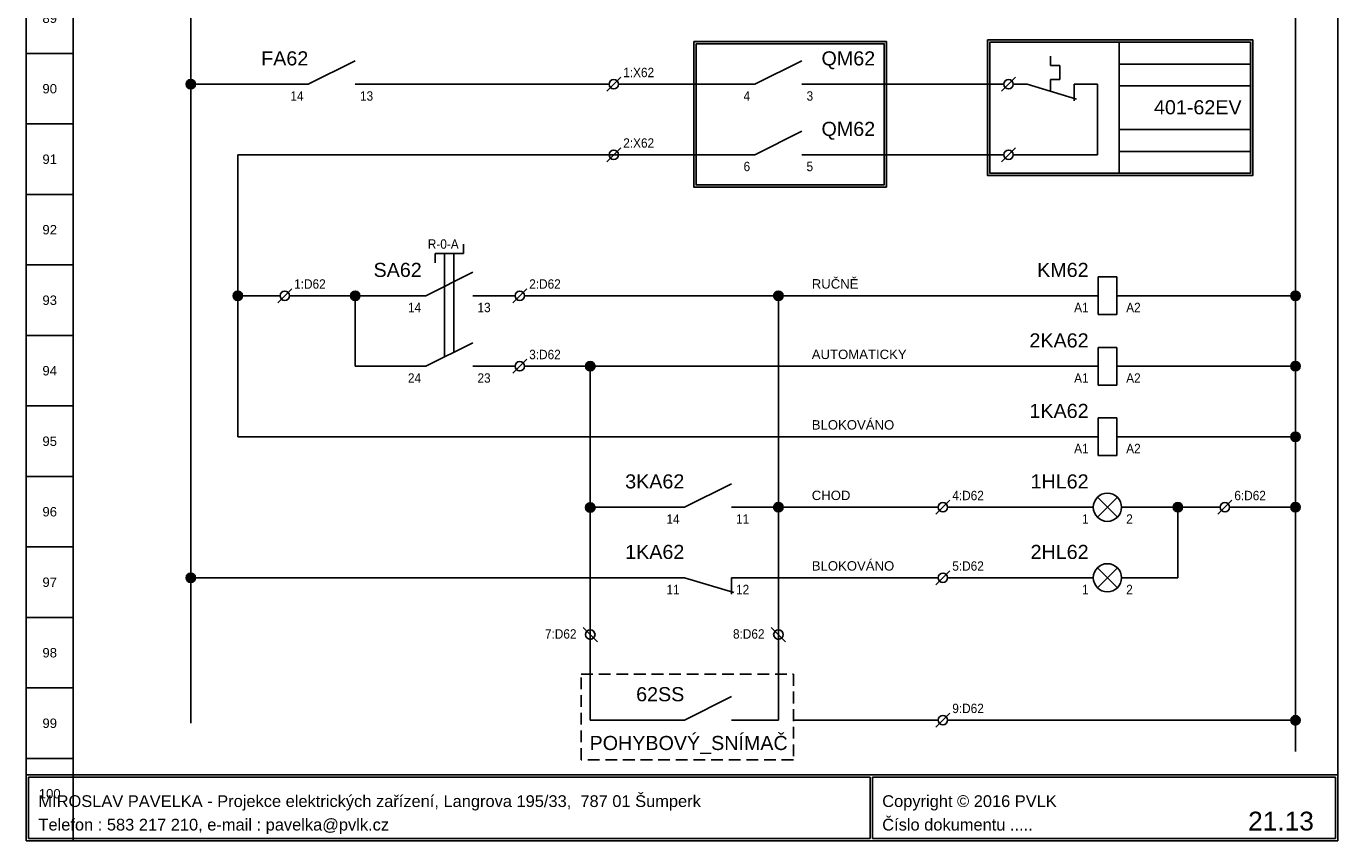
# Model space of a CAD drawing. Extents: x -1130 to 2703, y 1069 to 2560.
# Tile 19 of 31: x 1728 to 2007, y 1069 to 1242. Entities that reach past the tile are written whole.
import ezdxf
from ezdxf.enums import TextEntityAlignment as Align

# ---------------------------------------------------------------- set-up
doc = ezdxf.new("R2010")
doc.units = 0
doc.header["$MEASUREMENT"] = 0
doc.linetypes.add('DASHED2', pattern=[0.375, 0.25, -0.125])
for name, color, linetype in [('1-KRESBA', 7, 'Continuous'), ('__Bílá', 7, 'Continuous'), ('__Rudá 010', 10, 'Continuous'), ('__Vínová 220', 220, 'Continuous'), ('__Černá 250', 7, 'Continuous')]:
    doc.layers.add(name, color=color, linetype=linetype)
doc.styles.add('Arial', font='arial.ttf')

# ---------------------------------------------------------------- blocks, each defined once
blk = doc.blocks.new('RADKY01')
at = {"layer": '__Bílá'}
for p, q in [((15, -405), (15, -20)), ((25, -20), (25, -405)), ((294, -405), (294, -20)), ((25, -42.5), (15, -42.5)), ((25, -57.5), (15, -57.5)), ((25, -72.5), (15, -72.5)), ((25, -87.5), (15, -87.5)), ((25, -102.5), (15, -102.5)), ((25, -117.5), (15, -117.5)), ((25, -132.5), (15, -132.5)), ((25, -147.5), (15, -147.5)), ((25, -162.5), (15, -162.5)), ((25, -177.5), (15, -177.5)), ((25, -192.5), (15, -192.5)), ((25, -207.5), (15, -207.5)), ((25, -222.5), (15, -222.5)), ((25, -237.5), (15, -237.5)), ((25, -252.5), (15, -252.5)), ((25, -267.5), (15, -267.5)), ((25, -282.5), (15, -282.5)), ((25, -297.5), (15, -297.5)), ((25, -312.5), (15, -312.5)), ((25, -327.5), (15, -327.5)), ((25, -342.5), (15, -342.5)), ((25, -357.5), (15, -357.5)), ((25, -372.5), (15, -372.5)), ((25, -387.5), (15, -387.5))]:
    blk.add_line(p, q, dxfattribs=at)
at = {"layer": '__Bílá', "style": 'Arial'}
for tag, p in [('L01', (20, -36)), ('L02', (20, -51)), ('L03', (20, -66)), ('L04', (20, -81)), ('L05', (20, -96)), ('L06', (20, -111)), ('L07', (20, -126)), ('L08', (20, -141)), ('L09', (20, -156)), ('L10', (20, -171)), ('L11', (20, -186)), ('L12', (20, -201)), ('L13', (20, -216)), ('L14', (20, -231)), ('L15', (20, -246)), ('L16', (20, -261)), ('L17', (20, -276)), ('L18', (20, -291)), ('L19', (20, -306)), ('L20', (20, -321)), ('L21', (20, -336)), ('L22', (20, -351)), ('L23', (20, -366)), ('L24', (20, -381)), ('L25', (20, -396))]:
    blk.add_attdef(tag, text='', height=2, dxfattribs=at).set_placement(p, align=Align.CENTER)
blk = doc.blocks.new('L0006A01')
for p, q in [((5, 5), (-5, 0)), ((-10, 0), (-5, 0)), ((5, 0), (10, 0))]:
    blk.add_line(p, q)
at = {"style": 'Arial', "flags": 8}
blk.add_attdef('POPIS', text='', height=3, dxfattribs=at).set_placement((-5, 4), align=Align.RIGHT)
at = {"style": 'Arial', "width": 0.9}
blk.add_attdef('CO', text='', height=2, dxfattribs=at).set_placement((-6, -3.5), align=Align.RIGHT)
blk.add_attdef('NO', (6, -3.5), '', height=2, dxfattribs=at)
blk = doc.blocks.new('L0001A01')
h = blk.add_hatch(color=256)
edge = h.paths.add_edge_path()
edge.add_arc((0, 0), 1, 0, 360)
blk.add_circle((0, 0), 1)
blk = doc.blocks.new('L0007A01')
for p, q in [((-1, 0), (-5, 0)), ((-1.5, -1.5), (1.5, 1.5)), ((1, 0), (5, 0))]:
    blk.add_line(p, q)
blk.add_circle((0, 0), 1)
at = {"style": 'Arial', "width": 0.9, "flags": 8}
for tag, p in [('1', (-2, 1.5)), ('3', (-2, -3.5))]:
    blk.add_attdef(tag, text='', height=2, dxfattribs=at).set_placement(p, align=Align.RIGHT)
for tag, p in [('2', (2, 1.5)), ('4', (2, -3.5))]:
    blk.add_attdef(tag, p, '', height=2, dxfattribs=at)
blk = doc.blocks.new('L0006A11')
for p, q in [((-3, 9), (3, 9)), ((-3, 9), (-3, 7)), ((-1, 2), (-1, 9)), ((1, 3), (1, 9)), ((3, 9), (3, 11)), ((5, 5), (-5, 0)), ((-10, 0), (-5, 0)), ((5, 0), (10, 0))]:
    blk.add_line(p, q)
at = {"style": 'Arial', "width": 0.9}
for tag, p in [('POLOHY', (2, 10)), ('CO', (-6, -3.5))]:
    blk.add_attdef(tag, text='', height=2, dxfattribs=at).set_placement(p, align=Align.RIGHT)
at = {"style": 'Arial', "flags": 8}
blk.add_attdef('POPIS', (7, 4), '', height=3, dxfattribs=at)
at = {"style": 'Arial', "width": 0.9}
blk.add_attdef('NO', (6, -3.5), '', height=2, dxfattribs=at)
blk = doc.blocks.new('L0006A04')
for p, q in [((2, 4), (-2, 4)), ((-2, 4), (-2, -4)), ((2, -4), (2, 4)), ((-2, 0), (-5, 0)), ((2, 0), (5, 0)), ((-2, -4), (2, -4))]:
    blk.add_line(p, q)
at = {"style": 'Arial', "flags": 8}
blk.add_attdef('POPIS', text='', height=3, dxfattribs=at).set_placement((-4, 4), align=Align.RIGHT)
at = {"style": 'Arial', "width": 0.9}
blk.add_attdef('A1', text='', height=2, dxfattribs=at).set_placement((-4, -3.5), align=Align.RIGHT)
blk.add_attdef('A2', (4, -3.5), '', height=2, dxfattribs=at)
blk = doc.blocks.new('L0006A05')
for p, q in [((-5, 0), (-3, 0)), ((2.12, -2.12), (-2.12, 2.12)), ((2.12, 2.12), (-2.12, -2.12)), ((3, 0), (5, 0))]:
    blk.add_line(p, q)
blk.add_circle((0, 0), 3)
at = {"style": 'Arial', "flags": 8}
blk.add_attdef('POPIS', text='', height=3, dxfattribs=at).set_placement((-4, 4), align=Align.RIGHT)
at = {"style": 'Arial', "width": 0.9}
blk.add_attdef('1', text='', height=2, dxfattribs=at).set_placement((-4, -3.5), align=Align.RIGHT)
blk.add_attdef('2', (4, -3.5), '', height=2, dxfattribs=at)
blk = doc.blocks.new('L0006A07')
for p, q in [((-10, 0), (-5, 0)), ((-5, 0), (5.5, -3.15)), ((5, 0), (10, 0)), ((5, 0), (5, -3.5))]:
    blk.add_line(p, q)
at = {"style": 'Arial', "flags": 8}
blk.add_attdef('POPIS', text='', height=3, dxfattribs=at).set_placement((-5, 4), align=Align.RIGHT)
at = {"style": 'Arial', "width": 0.9}
blk.add_attdef('CO', text='', height=2, dxfattribs=at).set_placement((-6, -3.5), align=Align.RIGHT)
blk.add_attdef('NC', (6, -3.5), '', height=2, dxfattribs=at)

msp = doc.modelspace()

# ---------------------------------------------------------------- hatches: boundary and pattern name
at = {"layer": '1-KRESBA', "linetype": 'Continuous'}
h = msp.add_hatch(color=250, dxfattribs=at)
h.paths.add_polyline_path([(1870.06, 1238.64), (1911.06, 1238.64), (1911.06, 1207.64), (1870.06, 1207.64)])
h.paths.add_polyline_path([(1870.56, 1238.14), (1910.56, 1238.14), (1910.56, 1208.14), (1870.56, 1208.14)], flags=16)
at = {"layer": '__Černá 250'}
h = msp.add_hatch(color=256, dxfattribs=at)
h.paths.add_polyline_path([(1932.56, 1238.96), (1988.97, 1238.96), (1988.97, 1210.07), (1932.56, 1210.07)])
h.paths.add_polyline_path([(1933.06, 1238.46), (1988.47, 1238.46), (1988.47, 1210.57), (1933.06, 1210.57)], flags=16)

# ---------------------------------------------------------------- linework, layer by layer
for p, q in [((1848.06, 1113.42), (1848.06, 1117.42)), ((1846.56, 1113.92), (1849.56, 1110.92)), ((1886.56, 1113.92), (1889.56, 1110.92)), ((1848.06, 1111.42), (1848.06, 1107.42)), ((1878.06, 1099.25), (1868.06, 1094.25)), ((1863.06, 1094.25), (1868.06, 1094.25)), ((1878.06, 1094.25), (1883.06, 1094.25))]:
    msp.add_line(p, q)
for centre in [(1848.06, 1112.42), (1888.06, 1112.42)]:
    msp.add_circle(centre, 1)
at = {"layer": '1-KRESBA'}
for p, q in [((1998.06, 1423.57), (1998.06, 1087.56)), ((1763.06, 1393.57), (1763.06, 1093.57)), ((1783.06, 1229.52), (1763.06, 1229.52)), ((1803.06, 1229.52), (1848.06, 1229.52)), ((1858.06, 1229.52), (1878.06, 1229.52)), ((1936.02, 1229.52), (1898.06, 1229.52)), ((1858.06, 1214.52), (1773.06, 1214.52)), ((1773.06, 1154.52), (1773.06, 1214.52)), ((1878.06, 1214.52), (1858.06, 1214.52)), ((1898.06, 1214.52), (1936.02, 1214.52)), ((1778.06, 1184.52), (1773.06, 1184.52)), ((1808.06, 1184.52), (1788.06, 1184.52)), ((1798.06, 1184.52), (1798.06, 1169.52)), ((1838.06, 1184.52), (1953.06, 1184.52)), ((1888.06, 1184.52), (1888.06, 1139.52)), ((1963.06, 1184.52), (1998.06, 1184.52)), ((1798.06, 1169.52), (1808.06, 1169.52)), ((1838.06, 1169.52), (1953.06, 1169.52)), ((1848.06, 1169.52), (1848.06, 1139.52)), ((1963.06, 1169.52), (1998.06, 1169.52)), ((1953.06, 1154.52), (1773.06, 1154.52)), ((1963.06, 1154.52), (1998.06, 1154.52)), ((1863.06, 1139.52), (1848.06, 1139.52)), ((1848.06, 1139.52), (1848.06, 1094.25)), ((1883.06, 1139.52), (1918.06, 1139.52)), ((1888.06, 1139.52), (1888.06, 1094.25)), ((1928.06, 1139.52), (1953.06, 1139.52)), ((1963.06, 1139.52), (1978.06, 1139.52)), ((1973.06, 1124.52), (1973.06, 1139.52)), ((1988.06, 1139.52), (1998.06, 1139.52)), ((1863.06, 1124.52), (1763.06, 1124.52)), ((1768.06, 1124.52), (1763.06, 1124.52)), ((1918.06, 1124.52), (1883.06, 1124.52)), ((1953.06, 1124.52), (1928.06, 1124.52)), ((1963.06, 1124.52), (1973.06, 1124.52)), ((1863.06, 1094.25), (1848.06, 1094.25)), ((1883.06, 1094.25), (1888.06, 1094.25)), ((1918.06, 1094.23), (1891.26, 1094.23)), ((1928.06, 1094.23), (1998.06, 1094.23))]:
    msp.add_line(p, q, dxfattribs=at)
at = {"layer": '1-KRESBA', "color": 250, "linetype": 'Continuous'}
for p, q in [((1960.58, 1238.46), (1960.58, 1210.57)), ((1945.97, 1233.52), (1945.97, 1235.52)), ((1947.97, 1233.52), (1945.97, 1233.52)), ((1947.97, 1230.52), (1947.97, 1233.52)), ((1988.47, 1233.82), (1960.58, 1233.82)), ((1935.52, 1228.02), (1938.52, 1231.02)), ((1945.97, 1230.52), (1947.97, 1230.52)), ((1945.97, 1228.02), (1945.97, 1230.52)), ((1940.97, 1229.52), (1938.02, 1229.52)), ((1940.97, 1229.52), (1951.47, 1226.37)), ((1950.97, 1229.52), (1950.97, 1226.02)), ((1950.97, 1229.52), (1955.97, 1229.52)), ((1955.97, 1229.52), (1955.97, 1214.52)), ((1988.47, 1229.17), (1960.58, 1229.17)), ((1960.58, 1219.87), (1988.47, 1219.87)), ((1935.52, 1213.02), (1938.52, 1216.02)), ((1938.02, 1214.52), (1955.97, 1214.52)), ((1960.58, 1215.22), (1988.47, 1215.22))]:
    msp.add_line(p, q, dxfattribs=at)
for points in [[(1870.06, 1238.64), (1911.06, 1238.64), (1911.06, 1207.64), (1870.06, 1207.64)], [(1870.56, 1238.14), (1910.56, 1238.14), (1910.56, 1208.14), (1870.56, 1208.14)]]:
    msp.add_lwpolyline(points, close=True, dxfattribs=at)
at = {"layer": '1-KRESBA', "linetype": 'DASHED2', "ltscale": 10}
msp.add_lwpolyline([(1846.1, 1104.04), (1891.26, 1104.04), (1891.26, 1085.8), (1846.1, 1085.8)], close=True, dxfattribs=at)
at = {"layer": '1-KRESBA', "color": 250, "linetype": 'Continuous'}
for centre in [(1937.02, 1229.52), (1937.02, 1214.52)]:
    msp.add_circle(centre, 1, dxfattribs=at)
at = {"layer": '__Bílá'}
for p, q in [((1728.06, 1082.57), (1728.06, 1068.57)), ((1728.06, 1082.57), (2007.06, 1082.57)), ((2007.06, 1082.57), (2007.06, 1068.57)), ((1728.56, 1082.07), (1728.56, 1069.07)), ((1728.56, 1082.07), (1907.56, 1082.07)), ((1907.56, 1082.07), (1907.56, 1069.07)), ((1908.06, 1082.07), (1908.06, 1069.07)), ((1908.06, 1082.07), (2006.56, 1082.07)), ((2006.56, 1082.07), (2006.56, 1069.07)), ((1728.56, 1069.07), (1907.56, 1069.07)), ((1908.06, 1069.07), (2006.56, 1069.07)), ((1728.06, 1068.57), (2007.06, 1068.57))]:
    msp.add_line(p, q, dxfattribs=at)
at = {"layer": '__Černá 250'}
for p, q in [((1817.06, 1186.52), (1817.06, 1171.52)), ((1819.06, 1187.52), (1819.06, 1172.52))]:
    msp.add_line(p, q, dxfattribs=at)
for points in [[(1932.56, 1238.96), (1988.97, 1238.96), (1988.97, 1210.07), (1932.56, 1210.07)], [(1933.06, 1238.46), (1988.47, 1238.46), (1988.47, 1210.57), (1933.06, 1210.57)]]:
    msp.add_lwpolyline(points, close=True, dxfattribs=at)

# ---------------------------------------------------------------- block references
at = {"layer": '1-KRESBA', "color": 2, "linetype": 'Continuous'}
msp.add_blockref('RADKY01', (1713.06, 1473.57), dxfattribs=at).add_auto_attribs({'L01': '76', 'L02': '77', 'L03': '78', 'L04': '79', 'L05': '80', 'L06': '81', 'L07': '82', 'L08': '83', 'L09': '84', 'L10': '85', 'L11': '86', 'L12': '87', 'L13': '88', 'L14': '89', 'L15': '90', 'L16': '91', 'L17': '92', 'L18': '93', 'L19': '94', 'L20': '95', 'L21': '96', 'L22': '97', 'L23': '98', 'L24': '99', 'L25': '100'})
at = {"layer": '1-KRESBA', "color": 250, "linetype": 'Continuous'}
for p in [(1763.06, 1229.52), (1773.06, 1184.52), (1798.06, 1184.52), (1888.06, 1184.52), (1998.06, 1184.52), (1848.06, 1169.52), (1998.06, 1169.52), (1998.06, 1154.52), (1848.06, 1139.46), (1888.06, 1139.52), (1973.06, 1139.52), (1998.06, 1139.52), (1763.06, 1124.52), (1998.06, 1094.19)]:
    msp.add_blockref('L0001A01', p, dxfattribs=at)
at = {"layer": '__Černá 250'}
for name, p, values in [('L0006A01', (1793.06, 1229.52), {'POPIS': 'FA62', 'CO': '14', 'NO': '13'}), ('L0007A01', (1853.06, 1229.52), {'2': '1:X62'}), ('L0007A01', (1853.06, 1214.52), {'2': '2:X62'}), ('L0006A04', (1958.06, 1184.52), {'POPIS': 'KM62', 'A1': 'A1', 'A2': 'A2'}), ('L0007A01', (1783.06, 1184.52), {'2': '1:D62'}), ('L0007A01', (1833.06, 1184.52), {'2': '2:D62'}), ('L0006A04', (1958.06, 1169.52), {'POPIS': '2KA62', 'A1': 'A1', 'A2': 'A2'}), ('L0006A01', (1818.06, 1169.52), {'CO': '24', 'NO': '23'}), ('L0007A01', (1833.06, 1169.52), {'2': '3:D62'}), ('L0006A04', (1958.06, 1154.52), {'POPIS': '1KA62', 'A1': 'A1', 'A2': 'A2'}), ('L0006A01', (1873.06, 1139.52), {'POPIS': '3KA62', 'CO': '14', 'NO': '11'}), ('L0006A05', (1958.06, 1139.52), {'POPIS': '1HL62', '1': '1', '2': '2'}), ('L0007A01', (1923.06, 1139.52), {'2': '4:D62'}), ('L0007A01', (1983.06, 1139.52), {'2': '6:D62'}), ('L0006A07', (1873.06, 1124.52), {'POPIS': '1KA62', 'CO': '11', 'NC': '12'}), ('L0006A05', (1958.06, 1124.52), {'POPIS': '2HL62', '1': '1', '2': '2'}), ('L0007A01', (1923.06, 1124.52), {'2': '5:D62'}), ('L0007A01', (1923.06, 1094.23), {'2': '9:D62'})]:
    msp.add_blockref(name, p, dxfattribs=at).add_auto_attribs(values)
ref = msp.add_blockref('L0006A01', (1888.06, 1229.52), dxfattribs=at)
ref.add_attrib('POPIS', 'QM62', dxfattribs={"layer": '0', "height": 3, "style": 'Arial', "flags": 8}).set_placement((1908.65, 1233.52), align=Align.RIGHT)
ref.add_attrib('CO', '4', dxfattribs={"layer": '0', "height": 2, "style": 'Arial', "width": 0.9}).set_placement((1882.06, 1226.02), align=Align.RIGHT)
ref.add_attrib('NO', '3', (1894.06, 1226.02), dxfattribs={"layer": '0', "height": 2, "style": 'Arial', "width": 0.9})
ref = msp.add_blockref('L0006A01', (1888.06, 1214.52), dxfattribs=at)
ref.add_attrib('POPIS', 'QM62', dxfattribs={"layer": '0', "height": 3, "style": 'Arial', "flags": 8}).set_placement((1908.65, 1218.52), align=Align.RIGHT)
ref.add_attrib('CO', '6', dxfattribs={"layer": '0', "height": 2, "style": 'Arial', "width": 0.9}).set_placement((1882.06, 1211.02), align=Align.RIGHT)
ref.add_attrib('NO', '5', (1894.06, 1211.02), dxfattribs={"layer": '0', "height": 2, "style": 'Arial', "width": 0.9})
ref = msp.add_blockref('L0006A11', (1818.06, 1184.52), dxfattribs=at)
ref.add_attrib('POPIS', 'SA62', (1801.95, 1188.52), dxfattribs={"layer": '0', "height": 3, "style": 'Arial', "flags": 8})
ref.add_attrib('POLOHY', 'R-0-A', dxfattribs={"layer": '0', "height": 2, "style": 'Arial', "width": 0.9}).set_placement((1820.06, 1194.52), align=Align.RIGHT)
ref.add_attrib('CO', '14', dxfattribs={"layer": '0', "height": 2, "style": 'Arial', "width": 0.9}).set_placement((1812.06, 1181.02), align=Align.RIGHT)
ref.add_attrib('NO', '13', (1824.06, 1181.02), dxfattribs={"layer": '0', "height": 2, "style": 'Arial', "width": 0.9})

# ---------------------------------------------------------------- texts
at = {"style": 'Arial', "width": 0.9, "flags": 8}
for tag, p in [('7:D62', (1845.12, 1111.57)), ('8:D62', (1885.12, 1111.57))]:
    msp.add_attdef(tag, text='', height=2, dxfattribs=at).set_placement(p, align=Align.RIGHT)
at = {"style": 'Arial', "flags": 8}
for tag, p in [('62SS', (1868.06, 1098.25)), ('POHYBOVÝ_SNÍMAČ', (1890.05, 1087.87))]:
    msp.add_attdef(tag, text='', height=3, dxfattribs=at).set_placement(p, align=Align.RIGHT)
at = {"layer": '1-KRESBA', "color": 250, "linetype": 'Continuous', "style": 'Arial'}
for s, p in [('RUČNĚ', (1895.17, 1186.05)), ('AUTOMATICKY', (1895.17, 1171.05)), ('BLOKOVÁNO', (1895.17, 1156.05)), ('CHOD', (1895.17, 1141.05)), ('BLOKOVÁNO', (1895.17, 1126.05))]:
    msp.add_text(s, height=2, dxfattribs=at).set_placement(p)
at = {"layer": '__Bílá', "style": 'Arial'}
for s, p in [('MIROSLAV PAVELKA - Projekce elektrických zařízení, Langrova 195/33,  787 01 Šumperk', (1730.66, 1075.75)), ('Copyright © 2016 PVLK', (1910.16, 1075.75)), ('Telefon : 583 217 210, e-mail : pavelka@pvlk.cz', (1730.66, 1070.75)), ('Číslo dokumentu .....', (1910.16, 1070.75))]:
    msp.add_text(s, height=2.5, dxfattribs=at).set_placement(p)
at = {"layer": '__Rudá 010', "style": 'Arial'}
msp.add_text('401-62EV', height=3, dxfattribs=at).set_placement((1967.97, 1223.12))
at = {"layer": '__Vínová 220', "style": 'Arial'}
msp.add_attdef('21.13', text='F.1.201', height=4, dxfattribs=at).set_placement((2001.98, 1070.75), align=Align.RIGHT)

doc.saveas('drawing.dxf')
